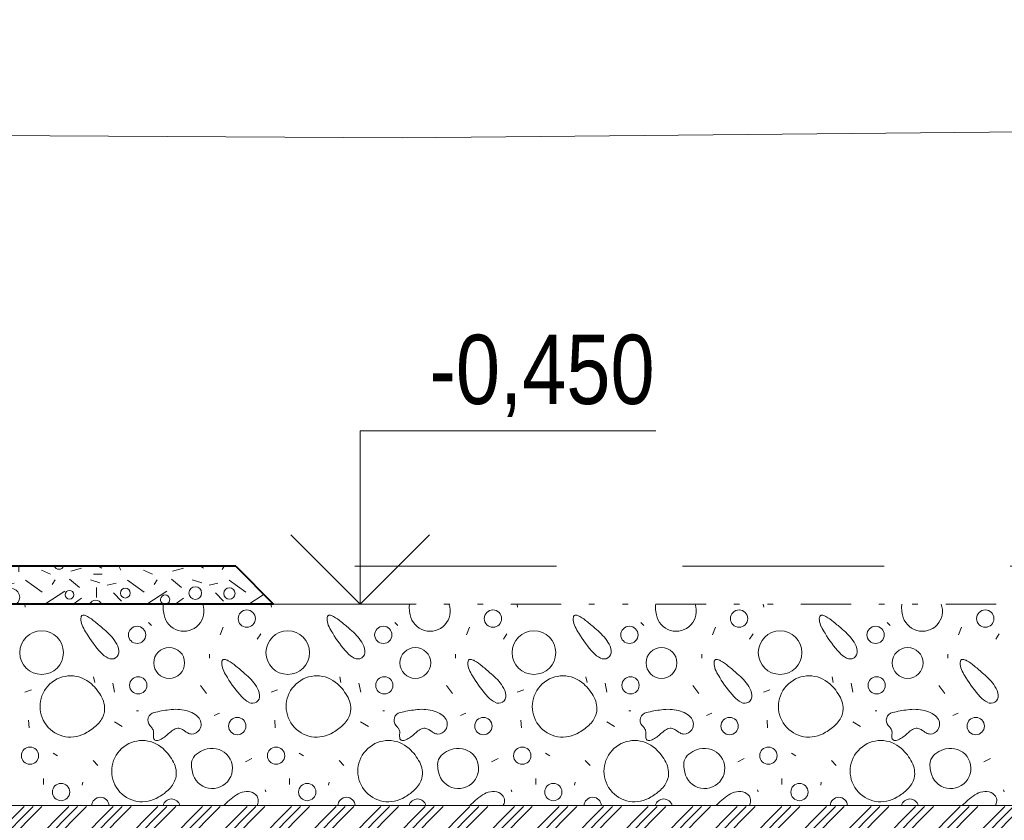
# Model space of a CAD drawing. Header units: millimetres. Extents: x -479461597 to -478645968, y -1101060132 to -1100898045.
# Tile 77 of 145: x -479025352 to -479021446, y -1101056780 to -1101053603. Entities that reach past the tile are written whole.
import ezdxf

# ---------------------------------------------------------------- set-up
doc = ezdxf.new("R2010")
doc.units = ezdxf.units.MM
doc.header["$MEASUREMENT"] = 0
for name, pattern in [('Wipeout_Contour', [1000, 0, -1000]), ('Čerchovaná se dvěma tečkami', [575, 200, -110, 22.5, -110, 22.5, -110]), ('Čárkovaná L', [1300, 800, -500])]:
    doc.linetypes.add(name, pattern=pattern)
for name, color, linetype in [('Bourané_2D prvky - vyplně', 7, 'Continuous'), ('Konstrukce - základy podsyp', 7, 'Continuous'), ('Kóty - SP', 7, 'Continuous'), ('Situace - terén PT', 7, 'Continuous')]:
    doc.layers.add(name, color=color, linetype=linetype)
for name, color, linetype, lineweight, true_color in [('Bourané_2D prvky - vyplně_Pero_č.__40', 7, 'Continuous', 13, 0xc9ca94), ('Bourané_Konstrukce - základy výkop_Pero_č.__109', 7, 'Continuous', 13, 0x6da3d7), ('Kóty - SP_Pero_č.__25', 7, 'Continuous', 13, 0x1a4f6e), ('Kóty - SP_Pero_č.__45', 7, 'Continuous', 13, 0x1a4f6e), ('Kóty - SP_Pero_č.__85', 7, 'Continuous', 13, 0x1a4f6e), ('Situace - terén HTU_Pero_č.__186', 7, 'Continuous', 20, 0x7b0011), ('Situace - terén PT_Pero_č.__190', 7, 'Continuous', 20, 0x6d6f03)]:
    doc.layers.add(name, color=color, linetype=linetype, lineweight=lineweight, true_color=true_color)
for name, color, linetype, lineweight in [('Konstrukce - základy podsyp_Pero_č.__164', 250, 'Continuous', 13), ('Konstrukce - základy podsyp_Pero_č.__9', 7, 'Continuous', 40), ('Konstrukce - základy podsyp_Pero_č.__96', 124, 'Continuous', 13)]:
    doc.layers.add(name, color=color, linetype=linetype, lineweight=lineweight)
doc.styles.add('GENERATED_STYLE_5', font='txt')
doc.dimstyles.new('GENERATED_STYLE__1', dxfattribs={"dimtxt": 275, "dimasz": 228, "dimexe": 0.18, "dimexo": 400, "dimgap": 0.09, "dimtad": 1, "dimtih": 1, "dimtoh": 1, "dimdec": 0, "dimzin": 0, "dimdsep": 46, "dimtxsty": 'GENERATED_STYLE_5', "dimblk": 'ARROWHEAD_6', "dimblk1": 'ARROWHEAD_6', "dimblk2": 'ARROWHEAD_6', "dimcen": 0.09, "dimclrd": 256, "dimclre": 256, "dimclrt": 256, "dimazin": 0, "dimtfac": 1, "dimtdec": 4, "dimtmove": 0, "dimatfit": 3, "dimfxl": 1, "dimtolj": 1, "dimtzin": 0, "dimarcsym": 0})

# ---------------------------------------------------------------- blocks, each defined once
blk = doc.blocks.new('*X114', base_point=(-479016584.6, -1101055471.5))
at = {"layer": 'Bourané_2D prvky - vyplně_Pero_č.__40', "color": 9, "linetype": 'Continuous', "lineweight": 13, "true_color": 0xc9ca94}
for p, q in [((-479025329.7, -1101055933.3), (-479025331.2, -1101055921.5)), ((-479024353.4, -1101055933.3), (-479024354.8, -1101055921.5)), ((-479023377, -1101055933.3), (-479023378.5, -1101055921.5)), ((-479022400.7, -1101055933.3), (-479022402.2, -1101055921.5)), ((-479024840.5, -1101055994.2), (-479024828.6, -1101056006)), ((-479023864.1, -1101055994.2), (-479023852.3, -1101056006)), ((-479022887.8, -1101055994.2), (-479022876, -1101056006)), ((-479021911.5, -1101055994.2), (-479021899.6, -1101056006)), ((-479024544.4, -1101056013.1), (-479024556.2, -1101056043.9)), ((-479023568.1, -1101056013.1), (-479023579.9, -1101056043.9)), ((-479022591.7, -1101056013.1), (-479022603.6, -1101056043.9)), ((-479021615.4, -1101056013.1), (-479021627.3, -1101056043.9)), ((-479024409.4, -1101056060.5), (-479024395.2, -1101056039.2)), ((-479023433, -1101056060.5), (-479023418.8, -1101056039.2)), ((-479022456.7, -1101056060.5), (-479022442.5, -1101056039.2)), ((-479021480.4, -1101056060.5), (-479021466.2, -1101056039.2)), ((-479024598.9, -1101056119.7), (-479024598.9, -1101056136.3)), ((-479023622.5, -1101056119.7), (-479023622.5, -1101056136.3)), ((-479022646.2, -1101056119.7), (-479022646.2, -1101056136.3)), ((-479021669.9, -1101056119.7), (-479021669.9, -1101056136.3)), ((-479025058.4, -1101056209.7), (-479025053.6, -1101056233.4)), ((-479024082, -1101056209.7), (-479024077.3, -1101056233.4)), ((-479023105.7, -1101056209.7), (-479023101, -1101056233.4)), ((-479022129.4, -1101056209.7), (-479022124.7, -1101056233.4)), ((-479025304.7, -1101056261.8), (-479025330.8, -1101056271.3)), ((-479024982.6, -1101056235.8), (-479024975.5, -1101056271.3)), ((-479024610.7, -1101056276), (-479024634.4, -1101056245.2)), ((-479024328.4, -1101056261.8), (-479024354.4, -1101056271.3)), ((-479024006.2, -1101056235.8), (-479023999.1, -1101056271.3)), ((-479023634.4, -1101056276), (-479023658.1, -1101056245.2)), ((-479023352.1, -1101056261.8), (-479023378.1, -1101056271.3)), ((-479023029.9, -1101056235.8), (-479023022.8, -1101056271.3)), ((-479022658.1, -1101056276), (-479022681.7, -1101056245.2)), ((-479022375.7, -1101056261.8), (-479022401.8, -1101056271.3)), ((-479022053.6, -1101056235.8), (-479022046.5, -1101056271.3)), ((-479021681.7, -1101056276), (-479021705.4, -1101056245.2)), ((-479024887.8, -1101056344.7), (-479024880.7, -1101056344.7)), ((-479023911.5, -1101056344.7), (-479023904.4, -1101056344.7)), ((-479022935.2, -1101056344.7), (-479022928.1, -1101056344.7)), ((-479021958.9, -1101056344.7), (-479021951.8, -1101056344.7)), ((-479025316.3, -1101056382.3), (-479025313.9, -1101056413.1)), ((-479024975.8, -1101056389.1), (-479024945, -1101056408)), ((-479024579.9, -1101056363.7), (-479024558.6, -1101056354.2)), ((-479024340, -1101056382.3), (-479024337.6, -1101056413.1)), ((-479023999.4, -1101056389.1), (-479023968.6, -1101056408)), ((-479023603.6, -1101056363.7), (-479023582.3, -1101056354.2)), ((-479023363.7, -1101056382.3), (-479023361.3, -1101056413.1)), ((-479023023.1, -1101056389.1), (-479022992.3, -1101056408)), ((-479022627.3, -1101056363.7), (-479022605.9, -1101056354.2)), ((-479022387.4, -1101056382.3), (-479022385, -1101056413.1)), ((-479022046.8, -1101056389.1), (-479022016, -1101056408)), ((-479021650.9, -1101056363.7), (-479021629.6, -1101056354.2)), ((-479025218.8, -1101056513.4), (-479025202, -1101056524.1)), ((-479025060.7, -1101056542.8), (-479025041.8, -1101056561.7)), ((-479024430.3, -1101056533.7), (-479024456.3, -1101056547.9)), ((-479024242.4, -1101056513.4), (-479024225.7, -1101056524.1)), ((-479024084.4, -1101056542.8), (-479024065.5, -1101056561.7)), ((-479023454, -1101056533.7), (-479023480, -1101056547.9)), ((-479023266.1, -1101056513.4), (-479023249.4, -1101056524.1)), ((-479023108.1, -1101056542.8), (-479023089.1, -1101056561.7)), ((-479022477.6, -1101056533.7), (-479022503.7, -1101056547.9)), ((-479022289.8, -1101056513.4), (-479022273, -1101056524.1)), ((-479022131.8, -1101056542.8), (-479022112.8, -1101056561.7)), ((-479021501.3, -1101056533.7), (-479021527.4, -1101056547.9)), ((-479025257.3, -1101056637.5), (-479025257.3, -1101056613.8)), ((-479024281, -1101056637.5), (-479024281, -1101056613.8)), ((-479023304.7, -1101056637.5), (-479023304.7, -1101056613.8)), ((-479022328.4, -1101056637.5), (-479022328.4, -1101056613.8)), ((-479025103.4, -1101056639.9), (-479025101, -1101056628.1)), ((-479024375.7, -1101056666), (-479024378.1, -1101056658.9)), ((-479024127, -1101056639.9), (-479024124.7, -1101056628.1)), ((-479023399.4, -1101056666), (-479023401.8, -1101056658.9)), ((-479023150.7, -1101056639.9), (-479023148.4, -1101056628.1)), ((-479022423.1, -1101056666), (-479022425.5, -1101056658.9)), ((-479022174.4, -1101056639.9), (-479022172, -1101056628.1)), ((-479021446.8, -1101056666), (-479021449.2, -1101056658.9))]:
    blk.add_line(p, q, dxfattribs=at)
for centre, radius in [((-479024450.7, -1101055979.2), 34.3), ((-479023474.4, -1101055979.2), 34.3), ((-479022498, -1101055979.2), 34.3), ((-479021521.7, -1101055979.2), 34.3), ((-479025264.5, -1101056114.2), 86.5), ((-479024885.7, -1101056043.7), 34.3), ((-479024288.2, -1101056114.2), 86.5), ((-479023909.3, -1101056043.7), 34.3), ((-479023311.9, -1101056114.2), 86.5), ((-479022933, -1101056043.7), 34.3), ((-479022335.5, -1101056114.2), 86.5), ((-479021956.7, -1101056043.7), 34.3), ((-479024758.5, -1101056155.2), 61.2), ((-479023782.2, -1101056155.2), 61.2), ((-479022805.9, -1101056155.2), 61.2), ((-479021829.5, -1101056155.2), 61.2), ((-479024881.5, -1101056244), 34.3), ((-479023905.2, -1101056244), 34.3), ((-479022928.8, -1101056244), 34.3), ((-479021952.5, -1101056244), 34.3), ((-479024488.5, -1101056405.7), 34.3), ((-479023512.2, -1101056405.7), 34.3), ((-479022535.8, -1101056405.7), 34.3), ((-479021559.5, -1101056405.7), 34.3), ((-479025310.7, -1101056523.1), 34.3), ((-479024334.4, -1101056523.1), 34.3), ((-479023358.1, -1101056523.1), 34.3), ((-479022381.8, -1101056523.1), 34.3), ((-479025187.5, -1101056667.4), 34.3), ((-479024211.2, -1101056667.4), 34.3), ((-479023234.9, -1101056667.4), 34.3), ((-479022258.6, -1101056667.4), 34.3)]:
    blk.add_circle(centre, radius, dxfattribs=at)
for centre, radius, start, end in [((-479024722.4, -1101055935.3), 60.4, 166.8265, 183.2347), ((-479024700.3, -1101055949.6), 79.9, 190.4282, 20.57), ((-479023746.1, -1101055935.3), 60.4, 166.8265, 183.2347), ((-479023724, -1101055949.6), 79.9, 190.4282, 20.57), ((-479022769.8, -1101055935.3), 60.4, 166.8265, 183.2347), ((-479022747.7, -1101055949.6), 79.9, 190.4282, 20.57), ((-479021793.5, -1101055935.3), 60.4, 166.8265, 183.2347), ((-479021771.4, -1101055949.6), 79.9, 190.4282, 20.57), ((-479024643, -1101055930.8), 140, 183.2095, 193.7302), ((-479023666.6, -1101055930.8), 140, 183.2095, 193.7302), ((-479022690.3, -1101055930.8), 140, 183.2095, 193.7302), ((-479021714, -1101055930.8), 140, 183.2095, 193.7302), ((-479025073.8, -1101055981), 35.1, 166.9916, 187.7906), ((-479025029, -1101055976.7), 80.1, 186.4296, 206.157), ((-479025096, -1101055976.1), 12.4, 144.5812, 165.7924), ((-479025099.5, -1101055973.7), 8.15, 116.4425, 143.7464), ((-479025099, -1101055975.3), 9.77, 91.5878, 115.1953), ((-479025098.8, -1101055983.4), 17.9, 76.2622, 91.634), ((-479025106.3, -1101056011.8), 47.3, 60.0923, 75.5611), ((-479025183.9, -1101056147.8), 203.9, 49.777, 60.2392), ((-479025639.6, -1101056713.5), 930.2, 47.9748, 50.8493), ((-479024097.5, -1101055981), 35.1, 166.9916, 187.7906), ((-479024052.7, -1101055976.7), 80.1, 186.4296, 206.157), ((-479024119.6, -1101055976.1), 12.4, 144.5812, 165.7924), ((-479024123.2, -1101055973.7), 8.15, 116.4425, 143.7464), ((-479024122.7, -1101055975.3), 9.77, 91.5878, 115.1953), ((-479024122.4, -1101055983.4), 17.9, 76.2622, 91.634), ((-479024130, -1101056011.8), 47.3, 60.0923, 75.5611), ((-479024207.6, -1101056147.8), 203.9, 49.777, 60.2392), ((-479024663.2, -1101056713.5), 930.2, 47.9748, 50.8493), ((-479023121.2, -1101055981), 35.1, 166.9916, 187.7906), ((-479023076.4, -1101055976.7), 80.1, 186.4296, 206.157), ((-479023143.3, -1101055976.1), 12.4, 144.5812, 165.7924), ((-479023146.9, -1101055973.7), 8.15, 116.4425, 143.7464), ((-479023146.4, -1101055975.3), 9.77, 91.5878, 115.1953), ((-479023146.1, -1101055983.4), 17.9, 76.2622, 91.634), ((-479023153.7, -1101056011.8), 47.3, 60.0923, 75.5611), ((-479023231.3, -1101056147.8), 203.9, 49.777, 60.2392), ((-479023686.9, -1101056713.5), 930.2, 47.9748, 50.8493), ((-479022144.9, -1101055981), 35.1, 166.9916, 187.7906), ((-479022100.1, -1101055976.7), 80.1, 186.4296, 206.157), ((-479022167, -1101055976.1), 12.4, 144.5812, 165.7924), ((-479022170.6, -1101055973.7), 8.15, 116.4425, 143.7464), ((-479022170, -1101055975.3), 9.77, 91.5878, 115.1953), ((-479022169.8, -1101055983.4), 17.9, 76.2622, 91.634), ((-479022177.3, -1101056011.8), 47.3, 60.0923, 75.5611), ((-479022255, -1101056147.8), 203.9, 49.777, 60.2392), ((-479022710.6, -1101056713.5), 930.2, 47.9748, 50.8493), ((-479024894.6, -1101055910), 230.1, 206.3304, 213.6244), ((-479024697.8, -1101055809.4), 450.4, 210.4057, 222.5965), ((-479025158, -1101056198), 225.2, 33.8343, 51.1866), ((-479023918.3, -1101055910), 230.1, 206.3304, 213.6244), ((-479023721.5, -1101055809.4), 450.4, 210.4057, 222.5965), ((-479024181.7, -1101056198), 225.2, 33.8343, 51.1866), ((-479022942, -1101055910), 230.1, 206.3304, 213.6244), ((-479022745.1, -1101055809.4), 450.4, 210.4057, 222.5965), ((-479023205.4, -1101056198), 225.2, 33.8343, 51.1866), ((-479021965.7, -1101055910), 230.1, 206.3304, 213.6244), ((-479021768.8, -1101055809.4), 450.4, 210.4057, 222.5965), ((-479022229, -1101056198), 225.2, 33.8343, 51.1866), ((-479025037.9, -1101056116), 79.8, 6.3813, 32.9796), ((-479024061.6, -1101056116), 79.8, 6.3813, 32.9796), ((-479023085.2, -1101056116), 79.8, 6.3813, 32.9796), ((-479022108.9, -1101056116), 79.8, 6.3813, 32.9796), ((-479024956, -1101056047.4), 99.3, 222.3712, 243.0633), ((-479024988.3, -1101056110.7), 30, 305.4921, 6.9034), ((-479023979.7, -1101056047.4), 99.3, 222.3712, 243.0633), ((-479024012, -1101056110.7), 30, 305.4921, 6.9034), ((-479023003.3, -1101056047.4), 99.3, 222.3712, 243.0633), ((-479023035.7, -1101056110.7), 30, 305.4921, 6.9034), ((-479022027, -1101056047.4), 99.3, 222.3712, 243.0633), ((-479022059.4, -1101056110.7), 30, 305.4921, 6.9034), ((-479024986.6, -1101056108.2), 31.2, 242.6052, 300.2402), ((-479024515.2, -1101056156.5), 35.1, 166.9916, 187.7906), ((-479024537.3, -1101056151.7), 12.4, 144.5812, 165.7924), ((-479024540.9, -1101056149.3), 8.15, 116.4425, 143.7464), ((-479024540.4, -1101056150.8), 9.77, 91.5878, 115.1953), ((-479024540.1, -1101056158.9), 17.9, 76.2622, 91.634), ((-479024547.7, -1101056187.3), 47.3, 60.0923, 75.5611), ((-479024625.3, -1101056323.4), 203.9, 49.777, 60.2392), ((-479024010.3, -1101056108.2), 31.2, 242.6052, 300.2402), ((-479023538.9, -1101056156.5), 35.1, 166.9916, 187.7906), ((-479023561, -1101056151.7), 12.4, 144.5812, 165.7924), ((-479023564.6, -1101056149.3), 8.15, 116.4425, 143.7464), ((-479023564.1, -1101056150.8), 9.77, 91.5878, 115.1953), ((-479023563.8, -1101056158.9), 17.9, 76.2622, 91.634), ((-479023571.4, -1101056187.3), 47.3, 60.0923, 75.5611), ((-479023649, -1101056323.4), 203.9, 49.777, 60.2392), ((-479023034, -1101056108.2), 31.2, 242.6052, 300.2402), ((-479022562.6, -1101056156.5), 35.1, 166.9916, 187.7906), ((-479022584.7, -1101056151.7), 12.4, 144.5812, 165.7924), ((-479022588.3, -1101056149.3), 8.15, 116.4425, 143.7464), ((-479022587.7, -1101056150.8), 9.77, 91.5878, 115.1953), ((-479022587.5, -1101056158.9), 17.9, 76.2622, 91.634), ((-479022595, -1101056187.3), 47.3, 60.0923, 75.5611), ((-479022672.7, -1101056323.4), 203.9, 49.777, 60.2392), ((-479022057.7, -1101056108.2), 31.2, 242.6052, 300.2402), ((-479021586.2, -1101056156.5), 35.1, 166.9916, 187.7906), ((-479021608.4, -1101056151.7), 12.4, 144.5812, 165.7924), ((-479021611.9, -1101056149.3), 8.15, 116.4425, 143.7464), ((-479021611.4, -1101056150.8), 9.77, 91.5878, 115.1953), ((-479021611.2, -1101056158.9), 17.9, 76.2622, 91.634), ((-479021618.7, -1101056187.3), 47.3, 60.0923, 75.5611), ((-479021696.4, -1101056323.4), 203.9, 49.777, 60.2392), ((-479024470.4, -1101056152.3), 80.1, 186.4296, 206.157), ((-479024336, -1101056085.5), 230.1, 206.3304, 213.6244), ((-479025080.9, -1101056889), 930.2, 47.9748, 50.8493), ((-479023494.1, -1101056152.3), 80.1, 186.4296, 206.157), ((-479023359.7, -1101056085.5), 230.1, 206.3304, 213.6244), ((-479024104.6, -1101056889), 930.2, 47.9748, 50.8493), ((-479022517.8, -1101056152.3), 80.1, 186.4296, 206.157), ((-479022383.4, -1101056085.5), 230.1, 206.3304, 213.6244), ((-479023128.3, -1101056889), 930.2, 47.9748, 50.8493), ((-479021541.4, -1101056152.3), 80.1, 186.4296, 206.157), ((-479021407, -1101056085.5), 230.1, 206.3304, 213.6244), ((-479022152, -1101056889), 930.2, 47.9748, 50.8493), ((-479025149.3, -1101056328), 121.6, 47.4454, 302.6151), ((-479024139.2, -1101055985), 450.4, 210.4057, 222.5965), ((-479024599.4, -1101056373.5), 225.2, 33.8343, 51.1866), ((-479024173, -1101056328), 121.6, 47.4454, 302.6151), ((-479023162.8, -1101055985), 450.4, 210.4057, 222.5965), ((-479023623, -1101056373.5), 225.2, 33.8343, 51.1866), ((-479023196.7, -1101056328), 121.6, 47.4454, 302.6151), ((-479022186.5, -1101055985), 450.4, 210.4057, 222.5965), ((-479022646.7, -1101056373.5), 225.2, 33.8343, 51.1866), ((-479022220.4, -1101056328), 121.6, 47.4454, 302.6151), ((-479021210.2, -1101055985), 450.4, 210.4057, 222.5965), ((-479021670.4, -1101056373.5), 225.2, 33.8343, 51.1866), ((-479025203.5, -1101056386), 201, 27.7394, 47.2569), ((-479024479.3, -1101056291.6), 79.8, 6.3813, 32.9796), ((-479024227.2, -1101056386), 201, 27.7394, 47.2569), ((-479023502.9, -1101056291.6), 79.8, 6.3813, 32.9796), ((-479023250.8, -1101056386), 201, 27.7394, 47.2569), ((-479022526.6, -1101056291.6), 79.8, 6.3813, 32.9796), ((-479022274.5, -1101056386), 201, 27.7394, 47.2569), ((-479021550.3, -1101056291.6), 79.8, 6.3813, 32.9796), ((-479025107.4, -1101056335.7), 92.5, 347.7666, 27.8507), ((-479024397.3, -1101056222.9), 99.3, 222.3712, 243.0633), ((-479024428, -1101056283.8), 31.2, 242.6052, 300.2402), ((-479024429.7, -1101056286.3), 30, 305.4921, 6.9034), ((-479024131.1, -1101056335.7), 92.5, 347.7666, 27.8507), ((-479023421, -1101056222.9), 99.3, 222.3712, 243.0633), ((-479023451.7, -1101056283.8), 31.2, 242.6052, 300.2402), ((-479023453.4, -1101056286.3), 30, 305.4921, 6.9034), ((-479023154.8, -1101056335.7), 92.5, 347.7666, 27.8507), ((-479022444.7, -1101056222.9), 99.3, 222.3712, 243.0633), ((-479022475.4, -1101056283.8), 31.2, 242.6052, 300.2402), ((-479022477.1, -1101056286.3), 30, 305.4921, 6.9034), ((-479022178.4, -1101056335.7), 92.5, 347.7666, 27.8507), ((-479021468.4, -1101056222.9), 99.3, 222.3712, 243.0633), ((-479021499, -1101056283.8), 31.2, 242.6052, 300.2402), ((-479021500.8, -1101056286.3), 30, 305.4921, 6.9034), ((-479024703.6, -1101056814.8), 476.8, 96.6259, 103.9434), ((-479024732.1, -1101056520.3), 181.1, 76.9848, 98.4191), ((-479024720.5, -1101056459.4), 119.2, 60.5831, 75.8236), ((-479023727.2, -1101056814.8), 476.8, 96.6259, 103.9434), ((-479023755.8, -1101056520.3), 181.1, 76.9848, 98.4191), ((-479023744.2, -1101056459.4), 119.2, 60.5831, 75.8236), ((-479022750.9, -1101056814.8), 476.8, 96.6259, 103.9434), ((-479022779.4, -1101056520.3), 181.1, 76.9848, 98.4191), ((-479022767.9, -1101056459.4), 119.2, 60.5831, 75.8236), ((-479021774.6, -1101056814.8), 476.8, 96.6259, 103.9434), ((-479021803.1, -1101056520.3), 181.1, 76.9848, 98.4191), ((-479021791.5, -1101056459.4), 119.2, 60.5831, 75.8236), ((-479025110, -1101056330.4), 96.3, 314.7779, 344.9961), ((-479024811.7, -1101056382.8), 31.5, 102.3324, 221.6658), ((-479024695.1, -1101056417), 69.8, 37.6475, 61.5974), ((-479024672.5, -1101056398.2), 40.4, 327.0376, 36.1209), ((-479024133.7, -1101056330.4), 96.3, 314.7779, 344.9961), ((-479023835.4, -1101056382.8), 31.5, 102.3324, 221.6658), ((-479023718.8, -1101056417), 69.8, 37.6475, 61.5974), ((-479023696.2, -1101056398.2), 40.4, 327.0376, 36.1209), ((-479023157.4, -1101056330.4), 96.3, 314.7779, 344.9961), ((-479022859.1, -1101056382.8), 31.5, 102.3324, 221.6658), ((-479022742.5, -1101056417), 69.8, 37.6475, 61.5974), ((-479022719.9, -1101056398.2), 40.4, 327.0376, 36.1209), ((-479022181.1, -1101056330.4), 96.3, 314.7779, 344.9961), ((-479021882.8, -1101056382.8), 31.5, 102.3324, 221.6658), ((-479021766.2, -1101056417), 69.8, 37.6475, 61.5974), ((-479021743.5, -1101056398.2), 40.4, 327.0376, 36.1209), ((-479025183.3, -1101056256.8), 200.1, 299.8029, 314.8134), ((-479024901.6, -1101056470.2), 93.8, 36.3442, 45.0506), ((-479024850.1, -1101056432.1), 29.8, 9.2485, 36.0448), ((-479024872.1, -1101056432.6), 51.7, 352.8034, 5.8388), ((-479024653, -1101056550), 157.3, 125.1766, 133.3696), ((-479024720.4, -1101056453.4), 39.5, 96.3875, 125.8548), ((-479024723.1, -1101056445.6), 31.5, 62.2902, 93.1672), ((-479024751.8, -1101056498.6), 91.8, 52.6959, 61.7729), ((-479024634.3, -1101056343.4), 102.9, 232.9934, 240.456), ((-479024669.2, -1101056401.6), 35.8, 269.5174, 328.7918), ((-479024206.9, -1101056256.8), 200.1, 299.8029, 314.8134), ((-479023925.3, -1101056470.2), 93.8, 36.3442, 45.0506), ((-479023873.8, -1101056432.1), 29.8, 9.2485, 36.0448), ((-479023895.8, -1101056432.6), 51.7, 352.8034, 5.8388), ((-479023676.6, -1101056550), 157.3, 125.1766, 133.3696), ((-479023744.1, -1101056453.4), 39.5, 96.3875, 125.8548), ((-479023746.8, -1101056445.6), 31.5, 62.2902, 93.1672), ((-479023775.5, -1101056498.6), 91.8, 52.6959, 61.7729), ((-479023657.9, -1101056343.4), 102.9, 232.9934, 240.456), ((-479023692.9, -1101056401.6), 35.8, 269.5174, 328.7918), ((-479023230.6, -1101056256.8), 200.1, 299.8029, 314.8134), ((-479022948.9, -1101056470.2), 93.8, 36.3442, 45.0506), ((-479022897.4, -1101056432.1), 29.8, 9.2485, 36.0448), ((-479022919.5, -1101056432.6), 51.7, 352.8034, 5.8388), ((-479022700.3, -1101056550), 157.3, 125.1766, 133.3696), ((-479022767.8, -1101056453.4), 39.5, 96.3875, 125.8548), ((-479022770.4, -1101056445.6), 31.5, 62.2902, 93.1672), ((-479022799.2, -1101056498.6), 91.8, 52.6959, 61.7729), ((-479022681.6, -1101056343.4), 102.9, 232.9934, 240.456), ((-479022716.6, -1101056401.6), 35.8, 269.5174, 328.7918), ((-479022254.3, -1101056256.8), 200.1, 299.8029, 314.8134), ((-479021972.6, -1101056470.2), 93.8, 36.3442, 45.0506), ((-479021921.1, -1101056432.1), 29.8, 9.2485, 36.0448), ((-479021943.2, -1101056432.6), 51.7, 352.8034, 5.8388), ((-479021724, -1101056550), 157.3, 125.1766, 133.3696), ((-479021791.5, -1101056453.4), 39.5, 96.3875, 125.8548), ((-479021794.1, -1101056445.6), 31.5, 62.2902, 93.1672), ((-479021822.9, -1101056498.6), 91.8, 52.6959, 61.7729), ((-479021705.3, -1101056343.4), 102.9, 232.9934, 240.456), ((-479021740.3, -1101056401.6), 35.8, 269.5174, 328.7918), ((-479024865.1, -1101056584.6), 121.6, 47.4454, 302.6151), ((-479024776.2, -1101056445.2), 45.1, 172.1101, 189.0874), ((-479024805.8, -1101056449.7), 15.1, 189.971, 219.9454), ((-479024809.5, -1101056452.2), 10.8, 222.4728, 257.5463), ((-479024808.1, -1101056444.5), 18.5, 258.5237, 281.5295), ((-479024812, -1101056422.9), 40.5, 280.7953, 293.5363), ((-479024850.9, -1101056344.4), 128.1, 295.4669, 314.5735), ((-479024667.7, -1101056401.9), 35.6, 240.8322, 267.0065), ((-479023888.8, -1101056584.6), 121.6, 47.4454, 302.6151), ((-479023799.9, -1101056445.2), 45.1, 172.1101, 189.0874), ((-479023829.5, -1101056449.7), 15.1, 189.971, 219.9454), ((-479023833.1, -1101056452.2), 10.8, 222.4728, 257.5463), ((-479023831.8, -1101056444.5), 18.5, 258.5237, 281.5295), ((-479023835.7, -1101056422.9), 40.5, 280.7953, 293.5363), ((-479023874.6, -1101056344.4), 128.1, 295.4669, 314.5735), ((-479023691.3, -1101056401.9), 35.6, 240.8322, 267.0065), ((-479022912.4, -1101056584.6), 121.6, 47.4454, 302.6151), ((-479022823.5, -1101056445.2), 45.1, 172.1101, 189.0874), ((-479022853.2, -1101056449.7), 15.1, 189.971, 219.9454), ((-479022856.8, -1101056452.2), 10.8, 222.4728, 257.5463), ((-479022855.4, -1101056444.5), 18.5, 258.5237, 281.5295), ((-479022859.3, -1101056422.9), 40.5, 280.7953, 293.5363), ((-479022898.3, -1101056344.4), 128.1, 295.4669, 314.5735), ((-479022715, -1101056401.9), 35.6, 240.8322, 267.0065), ((-479021936.1, -1101056584.6), 121.6, 47.4454, 302.6151), ((-479021847.2, -1101056445.2), 45.1, 172.1101, 189.0874), ((-479021876.9, -1101056449.7), 15.1, 189.971, 219.9454), ((-479021880.5, -1101056452.2), 10.8, 222.4728, 257.5463), ((-479021879.1, -1101056444.5), 18.5, 258.5237, 281.5295), ((-479021883, -1101056422.9), 40.5, 280.7953, 293.5363), ((-479021921.9, -1101056344.4), 128.1, 295.4669, 314.5735), ((-479021738.7, -1101056401.9), 35.6, 240.8322, 267.0065), ((-479024919.2, -1101056642.7), 201, 27.7394, 47.2569), ((-479024587.6, -1101056573.9), 79.9, 190.4282, 104.6294), ((-479024570.6, -1101056631.9), 140.5, 105.3821, 120.9077), ((-479023942.9, -1101056642.7), 201, 27.7394, 47.2569), ((-479023611.3, -1101056573.9), 79.9, 190.4282, 104.6294), ((-479023594.2, -1101056631.9), 140.5, 105.3821, 120.9077), ((-479022966.6, -1101056642.7), 201, 27.7394, 47.2569), ((-479022635, -1101056573.9), 79.9, 190.4282, 104.6294), ((-479022617.9, -1101056631.9), 140.5, 105.3821, 120.9077), ((-479021990.3, -1101056642.7), 201, 27.7394, 47.2569), ((-479021658.7, -1101056573.9), 79.9, 190.4282, 104.6294), ((-479021641.6, -1101056631.9), 140.5, 105.3821, 120.9077), ((-479024609.8, -1101056559.5), 60.4, 159.3574, 183.2347), ((-479024613.1, -1101056561.2), 57.9, 120.7918, 156.6671), ((-479023633.4, -1101056559.5), 60.4, 159.3574, 183.2347), ((-479023636.7, -1101056561.2), 57.9, 120.7918, 156.6671), ((-479022657.1, -1101056559.5), 60.4, 159.3574, 183.2347), ((-479022660.4, -1101056561.2), 57.9, 120.7918, 156.6671), ((-479021680.8, -1101056559.5), 60.4, 159.3574, 183.2347), ((-479021684.1, -1101056561.2), 57.9, 120.7918, 156.6671), ((-479024823.2, -1101056592.3), 92.5, 347.7666, 27.8507), ((-479024530.3, -1101056555.1), 140, 183.2095, 193.7302), ((-479023846.8, -1101056592.3), 92.5, 347.7666, 27.8507), ((-479023554, -1101056555.1), 140, 183.2095, 193.7302), ((-479022870.5, -1101056592.3), 92.5, 347.7666, 27.8507), ((-479022577.6, -1101056555.1), 140, 183.2095, 193.7302), ((-479021894.2, -1101056592.3), 92.5, 347.7666, 27.8507), ((-479021601.3, -1101056555.1), 140, 183.2095, 193.7302), ((-479024825.8, -1101056587), 96.3, 314.7779, 344.9961), ((-479023849.5, -1101056587), 96.3, 314.7779, 344.9961), ((-479022873.2, -1101056587), 96.3, 314.7779, 344.9961), ((-479021896.8, -1101056587), 96.3, 314.7779, 344.9961), ((-479024899, -1101056513.4), 200.1, 299.8029, 314.8134), ((-479023922.7, -1101056513.4), 200.1, 299.8029, 314.8134), ((-479022946.4, -1101056513.4), 200.1, 299.8029, 314.8134), ((-479021970, -1101056513.4), 200.1, 299.8029, 314.8134), ((-479025031.4, -1101056722.4), 34.3, 1.6768, 178.3232), ((-479024749.7, -1101056729.3), 34.3, 13.4239, 166.5761), ((-479024352.9, -1101056898.8), 259.5, 129.9016, 136.8596), ((-479024379.8, -1101056852.7), 207.1, 122.8427, 132.3696), ((-479024445.2, -1101056751.3), 86.5, 100.496, 122.8825), ((-479024449.9, -1101056725.7), 60.4, 68.6646, 100.5486), ((-479024441.1, -1101056703.5), 36.5, 19.3509, 68.7902), ((-479024441.3, -1101056702.2), 36.2, 341.8983, 17.4009), ((-479024055.1, -1101056722.4), 34.3, 1.6768, 178.3232), ((-479023773.4, -1101056729.3), 34.3, 13.4239, 166.5761), ((-479023376.6, -1101056898.8), 259.5, 129.9016, 136.8596), ((-479023403.5, -1101056852.7), 207.1, 122.8427, 132.3696), ((-479023468.9, -1101056751.3), 86.5, 100.496, 122.8825), ((-479023473.6, -1101056725.7), 60.4, 68.6646, 100.5486), ((-479023464.8, -1101056703.5), 36.5, 19.3509, 68.7902), ((-479023464.9, -1101056702.2), 36.2, 341.8983, 17.4009), ((-479023078.8, -1101056722.4), 34.3, 1.6768, 178.3232), ((-479022797.1, -1101056729.3), 34.3, 13.4239, 166.5761), ((-479022400.2, -1101056898.8), 259.5, 129.9016, 136.8596), ((-479022427.2, -1101056852.7), 207.1, 122.8427, 132.3696), ((-479022492.5, -1101056751.3), 86.5, 100.496, 122.8825), ((-479022497.2, -1101056725.7), 60.4, 68.6646, 100.5486), ((-479022488.5, -1101056703.5), 36.5, 19.3509, 68.7902), ((-479022488.6, -1101056702.2), 36.2, 341.8983, 17.4009), ((-479022102.5, -1101056722.4), 34.3, 1.6768, 178.3232), ((-479021820.8, -1101056729.3), 34.3, 13.4239, 166.5761), ((-479021423.9, -1101056898.8), 259.5, 129.9016, 136.8596), ((-479021450.9, -1101056852.7), 207.1, 122.8427, 132.3696), ((-479021516.2, -1101056751.3), 86.5, 100.496, 122.8825), ((-479021520.9, -1101056725.7), 60.4, 68.6646, 100.5486), ((-479021512.1, -1101056703.5), 36.5, 19.3509, 68.7902), ((-479021512.3, -1101056702.2), 36.2, 341.8983, 17.4009), ((-479024471.9, -1101056691.2), 68.8, 334.0024, 341.1053), ((-479023495.6, -1101056691.2), 68.8, 334.0024, 341.1053), ((-479022519.3, -1101056691.2), 68.8, 334.0024, 341.1053), ((-479021543, -1101056691.2), 68.8, 334.0024, 341.1053)]:
    blk.add_arc(centre, radius, start, end, dxfattribs=at)
blk = doc.blocks.new('výplň_3_4', base_point=(-479016584.6, -1101055471.5))
at = {"color": 254, "linetype": 'Wipeout_Contour', "lineweight": 0, "ltscale": 8405097351.731508}
blk.add_wipeout([(-479029177.2, -1101056721.4), (-478991622, -1101056721.4), (-478955191.5, -1101056718.9), (-478954585.1, -1101056621.5), (-478954235.1, -1101056271.5), (-478954235.1, -1101055921.5), (-479029177.2, -1101055921.5)], dxfattribs=at).dxf.layer = 'Bourané_2D prvky - vyplně'
at = {"layer": 'Bourané_2D prvky - vyplně_Pero_č.__40', "color": 9, "linetype": 'Continuous', "lineweight": 13, "true_color": 0xc9ca94}
blk.add_blockref('*X114', (-479016584.6, -1101055471.5), dxfattribs=at)
blk = doc.blocks.new('Řez_23_4', base_point=(-479016584.6, -1101055471.5))
at = {"layer": 'Situace - terén PT_Pero_č.__190', "color": 66, "linetype": 'Continuous', "lineweight": 20, "true_color": 0x6d6f03, "flags": 128}
blk.add_lwpolyline([(-478991612.8, -1101053612.6), (-478995603.9, -1101053602.8), (-478998453.8, -1101053646.5), (-479000300.7, -1101053636.2), (-479001848.6, -1101053719.5), (-479009801, -1101053826.7), (-479012441.2, -1101053879.7), (-479013086.2, -1101053889.1), (-479017170.2, -1101054013.9), (-479019860.5, -1101054033.7), (-479023834.2, -1101054071.9), (-479025933.3, -1101054059.4), (-479027748.3, -1101054788.1), (-479031526.8, -1101054854.9), (-479034377.9, -1101055568.5), (-479036218.6, -1101055548.6)], dxfattribs=at)
blk = doc.blocks.new('*X125', base_point=(-479016584.6, -1101055471.5))
at = {"layer": 'Konstrukce - základy podsyp_Pero_č.__164', "color": 250, "linetype": 'Continuous', "lineweight": 13}
for p, q in [((-479027875.9, -1101055802.6), (-479027874.8, -1101055803.2)), ((-479027794.4, -1101055791.2), (-479027751.8, -1101055779.4)), ((-479027683.6, -1101055771.5), (-479027671.4, -1101055779.4)), ((-479027590.3, -1101055771.5), (-479027598.1, -1101055784.1)), ((-479027505.9, -1101055786.5), (-479027470.4, -1101055803.2)), ((-479027390, -1101055791.2), (-479027347.5, -1101055779.4)), ((-479027279.3, -1101055771.5), (-479027267.1, -1101055779.4)), ((-479027194.2, -1101055786.5), (-479027158.7, -1101055803.2)), ((-479027191.8, -1101055803.2), (-479027154, -1101055803.2)), ((-479027078.3, -1101055791.2), (-479027035.7, -1101055779.4)), ((-479026967.5, -1101055771.5), (-479026955.3, -1101055779.4)), ((-479026879.7, -1101055771.5), (-479026879.7, -1101055793.6)), ((-479026789.8, -1101055786.5), (-479026754.4, -1101055803.2)), ((-479026674, -1101055791.2), (-479026631.4, -1101055779.4)), ((-479026584.1, -1101055803.2), (-479026548.6, -1101055803.2)), ((-479026563.2, -1101055771.5), (-479026551, -1101055779.4)), ((-479026482.8, -1101055771.5), (-479026475.3, -1101055786.5)), ((-479026385.5, -1101055786.5), (-479026350, -1101055803.2)), ((-479026269.6, -1101055791.2), (-479026227, -1101055779.4)), ((-479026158.8, -1101055771.5), (-479026146.6, -1101055779.4)), ((-479026065.5, -1101055771.5), (-479026073.3, -1101055784.1)), ((-479025981.1, -1101055786.5), (-479025945.6, -1101055803.2)), ((-479025865.2, -1101055791.2), (-479025822.7, -1101055779.4)), ((-479025754.5, -1101055771.5), (-479025742.3, -1101055779.4)), ((-479025669.4, -1101055786.5), (-479025633.9, -1101055803.2)), ((-479025667, -1101055803.2), (-479025629.2, -1101055803.2)), ((-479025553.5, -1101055791.2), (-479025511, -1101055779.4)), ((-479025442.8, -1101055771.5), (-479025430.6, -1101055779.4)), ((-479025354.9, -1101055771.5), (-479025354.9, -1101055793.6)), ((-479025265, -1101055786.5), (-479025229.6, -1101055803.2)), ((-479025149.2, -1101055791.2), (-479025106.6, -1101055779.4)), ((-479025059.3, -1101055803.2), (-479025023.9, -1101055803.2)), ((-479025038.4, -1101055771.5), (-479025026.2, -1101055779.4)), ((-479024958, -1101055771.5), (-479024950.5, -1101055786.5)), ((-479024860.7, -1101055786.5), (-479024825.2, -1101055803.2)), ((-479024744.8, -1101055791.2), (-479024702.3, -1101055779.4)), ((-479024634.1, -1101055771.5), (-479024621.9, -1101055779.4)), ((-479024540.7, -1101055771.5), (-479024548.6, -1101055784.1)), ((-479027867.7, -1101055843.9), (-479027855.9, -1101055825)), ((-479027799.1, -1101055822.6), (-479027758.9, -1101055855.7)), ((-479027716.3, -1101055825), (-479027678.5, -1101055836.8)), ((-479027650.1, -1101055846.2), (-479027614.7, -1101055839.1)), ((-479027569.7, -1101055827.3), (-479027503.5, -1101055874.6)), ((-479027463.3, -1101055843.9), (-479027451.5, -1101055825)), ((-479027394.8, -1101055822.6), (-479027354.6, -1101055855.7)), ((-479027312, -1101055825), (-479027274.2, -1101055836.8)), ((-479027258, -1101055827.3), (-479027191.8, -1101055874.6)), ((-479027151.6, -1101055843.9), (-479027139.8, -1101055825)), ((-479027083, -1101055822.6), (-479027042.8, -1101055855.7)), ((-479027000.3, -1101055825), (-479026962.4, -1101055836.8)), ((-479026934.1, -1101055846.2), (-479026898.6, -1101055839.1)), ((-479026853.7, -1101055827.3), (-479026787.5, -1101055874.6)), ((-479026747.3, -1101055843.9), (-479026735.4, -1101055825)), ((-479026678.7, -1101055822.6), (-479026638.5, -1101055855.7)), ((-479026595.9, -1101055825), (-479026558.1, -1101055836.8)), ((-479026529.7, -1101055846.2), (-479026494.2, -1101055839.1)), ((-479026449.3, -1101055827.3), (-479026383.1, -1101055874.6)), ((-479026342.9, -1101055843.9), (-479026331.1, -1101055825)), ((-479026274.3, -1101055822.6), (-479026234.1, -1101055855.7)), ((-479026191.6, -1101055825), (-479026153.7, -1101055836.8)), ((-479026125.4, -1101055846.2), (-479026089.9, -1101055839.1)), ((-479026045, -1101055827.3), (-479025978.8, -1101055874.6)), ((-479025938.6, -1101055843.9), (-479025926.7, -1101055825)), ((-479025870, -1101055822.6), (-479025829.8, -1101055855.7)), ((-479025787.2, -1101055825), (-479025749.4, -1101055836.8)), ((-479025733.2, -1101055827.3), (-479025667, -1101055874.6)), ((-479025626.8, -1101055843.9), (-479025615, -1101055825)), ((-479025558.3, -1101055822.6), (-479025518.1, -1101055855.7)), ((-479025475.5, -1101055825), (-479025437.7, -1101055836.8)), ((-479025409.3, -1101055846.2), (-479025373.8, -1101055839.1)), ((-479025328.9, -1101055827.3), (-479025262.7, -1101055874.6)), ((-479025222.5, -1101055843.9), (-479025210.7, -1101055825)), ((-479025153.9, -1101055822.6), (-479025113.7, -1101055855.7)), ((-479025071.1, -1101055825), (-479025033.3, -1101055836.8)), ((-479025004.9, -1101055846.2), (-479024969.5, -1101055839.1)), ((-479024924.5, -1101055827.3), (-479024858.3, -1101055874.6)), ((-479024818.1, -1101055843.9), (-479024806.3, -1101055825)), ((-479024749.6, -1101055822.6), (-479024709.4, -1101055855.7)), ((-479024666.8, -1101055825), (-479024629, -1101055836.8)), ((-479024600.6, -1101055846.2), (-479024565.1, -1101055839.1)), ((-479024520.2, -1101055827.3), (-479024454, -1101055874.6)), ((-479027931.2, -1101055857.9), (-479027907.9, -1101055874.6)), ((-479027896.4, -1101055921.5), (-479027818, -1101055869.9)), ((-479027624.1, -1101055877), (-479027593.4, -1101055910.1)), ((-479027288.3, -1101055895.9), (-479027288.3, -1101055855.7)), ((-479026976.6, -1101055895.9), (-479026976.6, -1101055855.7)), ((-479026776, -1101055921.5), (-479026697.6, -1101055869.9)), ((-479026572.3, -1101055895.9), (-479026572.3, -1101055855.7)), ((-479026503.7, -1101055877), (-479026473, -1101055910.1)), ((-479026371.6, -1101055921.5), (-479026293.2, -1101055869.9)), ((-479026099.3, -1101055877), (-479026068.6, -1101055910.1)), ((-479025763.6, -1101055895.9), (-479025763.6, -1101055855.7)), ((-479025451.9, -1101055895.9), (-479025451.9, -1101055855.7)), ((-479025251.2, -1101055921.5), (-479025172.8, -1101055869.9)), ((-479025047.5, -1101055895.9), (-479025047.5, -1101055855.7)), ((-479024978.9, -1101055877), (-479024948.2, -1101055910.1)), ((-479024846.8, -1101055921.5), (-479024768.5, -1101055869.9)), ((-479024574.6, -1101055877), (-479024543.8, -1101055910.1)), ((-479027941, -1101055919.5), (-479027941.9, -1101055921.5)), ((-479027751.8, -1101055898.3), (-479027780.2, -1101055919.5)), ((-479027536.6, -1101055919.5), (-479027537.5, -1101055921.5)), ((-479027492, -1101055921.5), (-479027435.7, -1101055884.4)), ((-479027347.5, -1101055898.3), (-479027375.8, -1101055919.5)), ((-479027224.9, -1101055919.5), (-479027225.8, -1101055921.5)), ((-479027035.7, -1101055898.3), (-479027064.1, -1101055919.5)), ((-479026820.6, -1101055919.5), (-479026821.4, -1101055921.5)), ((-479026631.4, -1101055898.3), (-479026659.8, -1101055919.5)), ((-479026416.2, -1101055919.5), (-479026417.1, -1101055921.5)), ((-479026227, -1101055898.3), (-479026255.4, -1101055919.5)), ((-479026011.9, -1101055919.5), (-479026012.7, -1101055921.5)), ((-479025967.3, -1101055921.5), (-479025910.9, -1101055884.4)), ((-479025822.7, -1101055898.3), (-479025851.1, -1101055919.5)), ((-479025700.1, -1101055919.5), (-479025701, -1101055921.5)), ((-479025511, -1101055898.3), (-479025539.3, -1101055919.5)), ((-479025295.8, -1101055919.5), (-479025296.7, -1101055921.5)), ((-479025106.6, -1101055898.3), (-479025135, -1101055919.5)), ((-479024891.4, -1101055919.5), (-479024892.3, -1101055921.5)), ((-479024702.3, -1101055898.3), (-479024730.6, -1101055919.5)), ((-479024487.1, -1101055919.5), (-479024488, -1101055921.5)), ((-479024442.5, -1101055921.5), (-479024386.1, -1101055884.4))]:
    blk.add_line(p, q, dxfattribs=at)
for centre, radius in [((-479027704.9, -1101055878.1), 25.2), ((-479027569.4, -1101055879.7), 22.4), ((-479027398.4, -1101055868.4), 22.9), ((-479026678.6, -1101055884.6), 17.4), ((-479026457.6, -1101055878.1), 19.5), ((-479026180.2, -1101055878.1), 25.2), ((-479026044.7, -1101055879.7), 22.4), ((-479025873.7, -1101055868.4), 22.9), ((-479025153.8, -1101055884.6), 17.4), ((-479024932.8, -1101055878.1), 19.5), ((-479024655.4, -1101055878.1), 25.2), ((-479024519.9, -1101055879.7), 22.4), ((-479027172.2, -1101055902.3), 15.3), ((-479025647.4, -1101055902.3), 15.3)]:
    blk.add_circle(centre, radius, dxfattribs=at)
for centre, radius, start, end in [((-479027128.7, -1101055757.8), 22.5, 217.7115, 322.2885), ((-479026720.6, -1101055762.6), 20.7, 205.5326, 334.4674), ((-479025603.9, -1101055757.8), 22.5, 217.7115, 322.2885), ((-479025195.8, -1101055762.6), 20.7, 205.5326, 334.4674), ((-479026910.9, -1101055894.3), 34.5, 307.8254, 232.1746), ((-479025386.1, -1101055894.3), 34.5, 307.8254, 232.1746), ((-479027824.3, -1101055903.9), 18.4, 287.3029, 252.6971), ((-479026575.4, -1101055932.8), 26.1, 25.8203, 154.1797), ((-479026299.5, -1101055903.9), 18.4, 287.3029, 252.6971), ((-479025050.6, -1101055932.8), 26.1, 25.8203, 154.1797), ((-479024774.8, -1101055903.9), 18.4, 287.3029, 252.6971)]:
    blk.add_arc(centre, radius, start, end, dxfattribs=at)
blk = doc.blocks.new('Řez_27_4', base_point=(-479016584.6, -1101055471.5))
at = {"layer": 'Konstrukce - základy podsyp_Pero_č.__9', "color": 7, "linetype": 'Continuous', "lineweight": 40}
for p, q in [((-479027844.8, -1101055771.5), (-479027994.8, -1101055921.5)), ((-479024494.4, -1101055771.5), (-479027844.8, -1101055771.5)), ((-479024494.4, -1101055771.5), (-479024344.4, -1101055921.5)), ((-479024344.4, -1101055921.5), (-479027994.8, -1101055921.5))]:
    blk.add_line(p, q, dxfattribs=at)
at = {"layer": 'Konstrukce - základy podsyp', "lineweight": 0}
blk.add_blockref('*X125', (-479016584.6, -1101055471.5), dxfattribs=at)
blk = doc.blocks.new('Kóta_7_4', base_point=(-479024001.3, -1101055921.5))
at = {"layer": 'Kóty - SP_Pero_č.__45', "color": 146, "linetype": 'Continuous', "lineweight": 13, "true_color": 0x1a4f6e}
for p, q in [((-479024001.3, -1101055921.5), (-479024001.3, -1101055234)), ((-479024001.3, -1101055234), (-479022828.2, -1101055234)), ((-479024001.3, -1101055921.5), (-479024276.3, -1101055646.5)), ((-479023726.3, -1101055646.5), (-479024001.3, -1101055921.5))]:
    blk.add_line(p, q, dxfattribs=at)
at = {"layer": 'Kóty - SP_Pero_č.__85', "color": 146, "linetype": 'Continuous', "lineweight": 13, "true_color": 0x1a4f6e}
for q in [(-479024401.3, -1101055921.5), (-479023795.1, -1101055921.5)]:
    blk.add_line((-479024001.3, -1101055921.5), q, dxfattribs=at)
at = {"layer": 'Kóty - SP_Pero_č.__25', "color": 146, "lineweight": 13, "true_color": 0x1a4f6e, "insert": (-479023726.3, -1101055179), "char_height": 275, "attachment_point": 7, "style": 'GENERATED_STYLE_5'}
blk.add_mtext('\\A1;{\\pql;\\fArial Narrow|b0|i0|c238|p34;-0,450}', dxfattribs=at)
blk = doc.blocks.new('*D148', base_point=(-479016584.6, -1101055471.5))
at = {"layer": 'Kóty - SP_Pero_č.__45', "color": 146, "linetype": 'Continuous', "lineweight": 13, "true_color": 0x1a4f6e}
for p, q in [((-479029125.5, -1101058336.4), (-479029365.5, -1101058576.4)), ((-478952255.1, -1101058576.4), (-478952015.1, -1101058336.4))]:
    blk.add_line(p, q, dxfattribs=at)
at = {"layer": 'Kóty - SP_Pero_č.__85', "color": 146, "linetype": 'Continuous', "lineweight": 13, "true_color": 0x1a4f6e}
for p, q in [((-478952135.1, -1101058681.4), (-478952135.1, -1101058056.4)), ((-479029245.5, -1101058856.4), (-479029245.5, -1101058231.4)), ((-479029425.5, -1101058456.4), (-479029245.5, -1101058456.4)), ((-479029245.5, -1101058456.4), (-478952135.1, -1101058456.4)), ((-478952135.1, -1101058456.4), (-478951955.1, -1101058456.4))]:
    blk.add_line(p, q, dxfattribs=at)
at = {"layer": 'Kóty - SP_Pero_č.__25', "color": 146, "lineweight": 13, "true_color": 0x1a4f6e, "insert": (-478991174.3, -1101058401.4), "char_height": 275, "attachment_point": 7, "style": 'GENERATED_STYLE_5'}
blk.add_mtext('\\A1;{\\pql;\\fArial Narrow|b0|i0|c238|p34;77\xa0110}', dxfattribs=at)
blk = doc.blocks.new('ARROWHEAD_6')
at = {"color": 0, "linetype": 'Continuous', "lineweight": 0}
for p, q in [((-0.5, -0.5), (0.5, 0.5)), ((0, 0), (-1, 0))]:
    blk.add_line(p, q, dxfattribs=at)

msp = doc.modelspace()

# ---------------------------------------------------------------- block references
at = {"layer": 'Bourané_2D prvky - vyplně_Pero_č.__40', "color": 9, "linetype": 'Continuous', "lineweight": 13, "true_color": 0xc9ca94}
msp.add_blockref('výplň_3_4', (-479016584.6, -1101055471.5), dxfattribs=at)

# ---------------------------------------------------------------- next in the draw order: wipeouts: each hides what was drawn before it
at = {"color": 254, "linetype": 'Wipeout_Contour', "lineweight": 0, "ltscale": 26416046955.85198}
msp.add_wipeout([(-479029245.6, -1101056721.4), (-479028326.9, -1101056724.1), (-479028232.2, -1101057068.5), (-479028085.4, -1101057068.5), (-479027937.9, -1101057068.5), (-479027843.6, -1101056725.6), (-478992001.4, -1101056723.5), (-478991905.9, -1101057071), (-478991608, -1101057071), (-478991512.4, -1101056723.4), (-478955677.4, -1101056721.4), (-478955582.7, -1101057071.5), (-478955424.3, -1101057071.5), (-478955288.5, -1101057071.5), (-478955190.8, -1101056714.9), (-478952675.9, -1101056637.8), (-478952135.1, -1101056621.5), (-478952135.1, -1101055771.5), (-478951119.9, -1101054324.9), (-478943743.3, -1101054992.4), (-478943743.5, -1101057647.8), (-479029245.7, -1101057641.8)], dxfattribs=at).dxf.layer = 'Bourané_2D prvky - vyplně'

# ---------------------------------------------------------------- next in the draw order: hatches: boundary and pattern name
at = {"layer": 'Bourané_2D prvky - vyplně_Pero_č.__40', "linetype": 'Continuous', "lineweight": 13, "true_color": 0xc9ca94}
h = msp.add_hatch(dxfattribs=at)
h.set_pattern_fill('Zemina___původní_0004', color=9, style=0, pattern_type=2)
h.set_pattern_definition([(45, (-479016584.6, -1101055471.49), (-88.38835, 88.38835), []), (45, (-479016602.28, -1101055453.82), (-88.38835, 88.38835), []), (45, (-479016619.95, -1101055436.14), (-88.38835, 88.38835), [])])
h.paths.add_polyline_path([(-479029245.6, -1101056721.4), (-479028326.9, -1101056724.1), (-479028232.2, -1101057068.5), (-479028085.4, -1101057068.5), (-479027937.9, -1101057068.5), (-479027843.6, -1101056725.6), (-478992001.4, -1101056723.5), (-478991905.9, -1101057071), (-478991608, -1101057071), (-478991512.4, -1101056723.4), (-478955677.4, -1101056721.4), (-478955582.7, -1101057071.5), (-478955424.3, -1101057071.5), (-478955288.5, -1101057071.5), (-478955190.8, -1101056714.9), (-478952675.9, -1101056637.8), (-478952135.1, -1101056621.5), (-478952135.1, -1101055771.5), (-478951119.9, -1101054324.9), (-478943743.3, -1101054992.4), (-478943743.5, -1101057647.8), (-479029245.7, -1101057641.8)])

# ---------------------------------------------------------------- next in the draw order: linework, layer by layer
at = {"layer": 'Bourané_Konstrukce - základy výkop_Pero_č.__109', "color": 153, "linetype": 'Continuous', "lineweight": 13, "true_color": 0x6da3d7}
msp.add_line((-478955677.4, -1101056721.4), (-479029245.6, -1101056721.4), dxfattribs=at)
at = {"layer": 'Konstrukce - základy podsyp_Pero_č.__96', "color": 124, "linetype": 'Čerchovaná se dvěma tečkami', "lineweight": 13}
msp.add_line((-479029153.6, -1101055921.5), (-478954203.1, -1101055921.5), dxfattribs=at)
at = {"layer": 'Situace - terén HTU_Pero_č.__186', "color": 246, "linetype": 'Čárkovaná L', "lineweight": 20, "true_color": 0x7b0011}
msp.add_line((-479029222.6, -1101055771.5), (-478952135.1, -1101055771.5), dxfattribs=at)

# ---------------------------------------------------------------- next in the draw order: block references
at = {"layer": 'Konstrukce - základy podsyp', "lineweight": 0}
msp.add_blockref('Řez_27_4', (-479016584.6, -1101055471.5), dxfattribs=at)
at = {"layer": 'Kóty - SP', "color": 146, "linetype": 'Continuous', "lineweight": 13, "true_color": 0x1a4f6e}
msp.add_blockref('Kóta_7_4', (-479024001.3, -1101055921.5), dxfattribs=at)
at = {"layer": 'Situace - terén PT', "lineweight": 0}
msp.add_blockref('Řez_23_4', (-479016584.6, -1101055471.5), dxfattribs=at)

# ---------------------------------------------------------------- next in the draw order: dimensions: what is measured, and where the dimension line sits
at = {"layer": 'Kóty - SP', "color": 146, "linetype": 'Continuous', "lineweight": 13, "true_color": 0x1a4f6e}
dim = msp.add_linear_dim(base=(-478952135.1, -1101058456.4), p1=(-479029245.5, -1101058760.3), p2=(-478952135.1, -1101055771.5), dimstyle='GENERATED_STYLE__1', dxfattribs=at)
dim.commit()
dim.dimension.update_dxf_attribs({"geometry": '*D148', "text_midpoint": (-478990597.1, -1101058263.9), "dimtype": 160})

doc.saveas('drawing.dxf')
